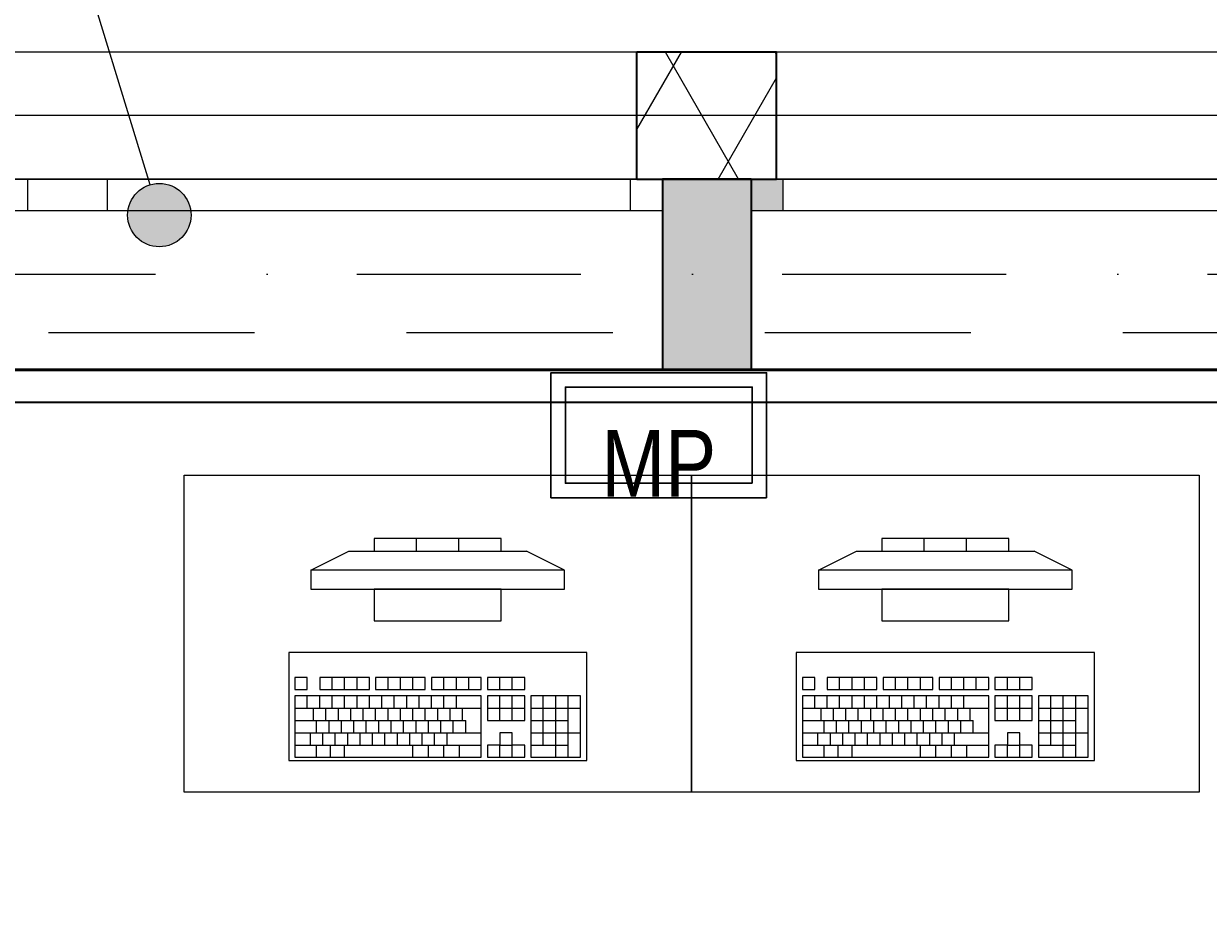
# Model space of a CAD drawing. Header units: millimetres. Extents: x 82175 to 237000, y 24756 to 471700.
# Tile 203 of 256: x 103223 to 105091, y 385392 to 386776. Entities that reach past the tile are written whole.
import ezdxf

# ---------------------------------------------------------------- set-up
doc = ezdxf.new("R2010")
doc.units = ezdxf.units.MM
doc.linetypes.add('Kropki i Kreski', pattern=[6.702778, 3.527778, -1.763889, 0, -1.411111])
doc.linetypes.add('Przerywana', pattern=[5.644444, 2.822222, -2.822222])
doc.layers.add('!! kanał podpoaraperowy z gniazdami', color=6, linetype='Continuous', lineweight=35)
doc.layers.add('\xa0♦elektryczne', color=1, linetype='Continuous', lineweight=30)
for name, color, linetype in [('#EL - Teletechnika', 3, 'Continuous'), ('- A - ocieplenie', 8, 'Continuous'), ('2D - Rysunki i Obrazki', 8, 'Continuous'), ('Konstrukcja - Siatka mod', 8, 'Continuous'), ('Konstrukcja - Stropy', 8, 'Continuous'), ('Konstrukcja - Ściany zewnętrzne', 8, 'Continuous'), ('Okna Archicada', 8, 'Continuous'), ('Wnętrze - Umeblowanie', 8, 'Continuous')]:
    doc.layers.add(name, color=color, linetype=linetype)
doc.styles.get("Standard").update_dxf_attribs({"font": 'arial.ttf'})

# ---------------------------------------------------------------- blocks, each defined once
blk = doc.blocks.new('MP1')
at = {"layer": '#EL - Teletechnika', "color": 1, "lineweight": 30}
blk.add_lwpolyline([(170, 0), (-170, 0), (-170, 197.2), (170, 197.2)], close=True, dxfattribs=at)
at = {"layer": '#EL - Teletechnika', "color": 7, "lineweight": 30}
blk.add_lwpolyline([(147.2, 22.8), (-147.2, 22.8), (-147.2, 174.4), (147.2, 174.4)], close=True, dxfattribs=at)
at = {"layer": '#EL - Teletechnika', "color": 1, "insert": (0, 54.2), "char_height": 12.023, "attachment_point": 5, "line_spacing_factor": 0.4}
blk.add_mtext('\\fArial Narrow|b0|i0;{\\H8.7679950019x;\\A1;MP}\\A1;\\fTahoma|b1|i0|c238;\\P', dxfattribs=at)

msp = doc.modelspace()

# ---------------------------------------------------------------- hatches: boundary and pattern name
at = {"layer": '- A - ocieplenie', "linetype": 'Continuous', "lineweight": 13}
h = msp.add_hatch(dxfattribs=at)
h.set_pattern_fill('Izolacja_miękka_0002', color=8, style=0, pattern_type=2)
h.set_pattern_definition([(60, (-135208.59, 662558.78), (-129.90381, 75), []), (120, (-135208.59, 662558.78), (129.90381, 75), [])])
h.paths.add_polyline_path([(104190, 386731), (104190, 386531), (104410, 386531), (104410, 386731)])
at = {"linetype": 'Continuous', "lineweight": 13}
msp.add_hatch(color=8, dxfattribs=at).paths.add_polyline_path([(103387.1, 386474.1), (103390.9, 386454.9), (103401.8, 386438.7), (103418, 386427.9), (103437.1, 386424.1), (103456.2, 386427.9), (103472.5, 386438.7), (103483.3, 386454.9), (103487.1, 386474.1), (103483.3, 386493.2), (103472.5, 386509.4), (103456.2, 386520.3), (103437.1, 386524.1), (103418, 386520.3), (103401.8, 386509.4), (103390.9, 386493.2)])
at = {"layer": 'Konstrukcja - Ściany zewnętrzne', "linetype": 'Continuous', "lineweight": 13}
msp.add_hatch(color=8, dxfattribs=at).paths.add_polyline_path([(104370, 386531), (104230, 386531), (104230, 386231), (104370, 386231)])
at = {"layer": 'Okna Archicada', "linetype": 'Continuous', "lineweight": 13}
msp.add_hatch(color=8, dxfattribs=at).paths.add_polyline_path([(104370, 386531), (104370, 386481), (104420, 386481), (104420, 386531)])

# ---------------------------------------------------------------- linework, layer by layer
at = {"layer": '!! kanał podpoaraperowy z gniazdami'}
msp.add_lwpolyline([(107142.6, 386229), (95620.3, 386229), (95620.3, 386179), (107142.6, 386179)], close=True, dxfattribs=at)
at = {"layer": '- A - ocieplenie', "color": 8, "linetype": 'Continuous', "lineweight": 35, "ltscale": 100}
for p, q in [((104190, 386681), (104190, 386731)), ((104410, 386681), (104410, 386731)), ((104190, 386531), (104190, 386681)), ((104410, 386531), (104410, 386681))]:
    msp.add_line(p, q, dxfattribs=at)
at = {"layer": '- A - ocieplenie', "color": 8, "linetype": 'Continuous', "lineweight": 35, "ltscale": 100, "flags": 128}
for points in [[(104410, 386731), (104190, 386731)], [(104190, 386531), (104410, 386531)]]:
    msp.add_lwpolyline(points, dxfattribs=at)
at = {"color": 8, "linetype": 'Continuous', "lineweight": 13, "ltscale": 100}
msp.add_line((103422.5, 386521.9), (103157.5, 387387.8), dxfattribs=at)
msp.add_circle((103437.1, 386474.1), 50, dxfattribs=at)
at = {"layer": '2D - Rysunki i Obrazki', "color": 8, "linetype": 'Continuous', "lineweight": 13, "ltscale": 100}
msp.add_line((121960, 386631), (95620.2, 386631), dxfattribs=at)
at = {"layer": 'Konstrukcja - Siatka mod', "color": 8, "linetype": 'Kropki i Kreski', "lineweight": 13, "ltscale": 100}
msp.add_line((93022.5, 386381), (122467, 386381), dxfattribs=at)
at = {"layer": 'Konstrukcja - Stropy', "color": 8, "linetype": 'Continuous', "lineweight": 13, "ltscale": 100, "flags": 128}
for points in [[(95890.2, 388091), (119390, 388091), (119390, 386531), (95890.2, 386531)], [(122160, 386231), (95620, 386231), (95620, 383629.8), (95620, 380812.4), (95620, 378499), (95620, 373751), (107140, 373751), (107140, 378801), (110440, 378801), (110440, 373751), (122160, 373751)]]:
    msp.add_lwpolyline(points, close=True, dxfattribs=at)
at = {"layer": 'Konstrukcja - Stropy', "color": 8, "linetype": 'Przerywana', "lineweight": 13, "ltscale": 100, "flags": 128}
for points in [[(119390, 387941), (119390, 386288.6), (96865.2, 386288.6), (96865.2, 387941)], [(113169.9, 387430.4), (113169.9, 386288.6), (96865.2, 386288.6), (96865.2, 387430.4)]]:
    msp.add_lwpolyline(points, close=True, dxfattribs=at)
at = {"layer": 'Konstrukcja - Ściany zewnętrzne', "color": 8, "linetype": 'Continuous', "lineweight": 35, "ltscale": 100}
for p, q in [((104230, 386531), (104230, 386481)), ((104370, 386531), (104370, 386481)), ((104230, 386481), (104230, 386231)), ((104370, 386481), (104370, 386231))]:
    msp.add_line(p, q, dxfattribs=at)
at = {"layer": 'Konstrukcja - Ściany zewnętrzne', "color": 8, "linetype": 'Continuous', "lineweight": 35, "ltscale": 100, "flags": 128}
for points in [[(104370, 386531), (104230, 386531)], [(104230, 386231), (104370, 386231)]]:
    msp.add_lwpolyline(points, dxfattribs=at)
at = {"layer": 'Okna Archicada', "color": 8, "linetype": 'Continuous', "lineweight": 13, "ltscale": 100}
for p, q in [((104190, 386731), (101550, 386731)), ((107050, 386731), (104410, 386731)), ((104230, 386531), (101510, 386531)), ((104190, 386531), (101550, 386531)), ((102510, 386531), (103230, 386531)), ((103230, 386481), (103230, 386531)), ((103230, 386531), (103305, 386531)), ((103305, 386531), (103355, 386531)), ((103355, 386531), (103355, 386481)), ((103355, 386531), (104180, 386531)), ((104180, 386481), (104180, 386531)), ((104180, 386531), (104230, 386531)), ((107090, 386531), (104370, 386531)), ((104370, 386531), (104420, 386531)), ((107050, 386531), (104410, 386531)), ((104420, 386531), (104420, 386481)), ((104420, 386531), (105245, 386531)), ((103230, 386481), (102510, 386481)), ((103305, 386481), (103230, 386481)), ((103355, 386481), (103305, 386481)), ((104180, 386481), (103355, 386481)), ((104230, 386481), (104180, 386481)), ((104420, 386481), (104370, 386481)), ((105245, 386481), (104420, 386481)), ((104230, 386231), (101510, 386231)), ((107090, 386231), (104370, 386231))]:
    msp.add_line(p, q, dxfattribs=at)
at = {"layer": 'Okna Archicada', "color": 8, "linetype": 'Continuous', "lineweight": 35, "ltscale": 100}
for p, q in [((104190, 386681), (104190, 386731)), ((104410, 386681), (104410, 386731)), ((104190, 386531), (104190, 386681)), ((104410, 386531), (104410, 386681)), ((104230, 386531), (104230, 386481)), ((104230, 386531), (104230, 386481)), ((104370, 386531), (104370, 386481)), ((104370, 386531), (104370, 386481)), ((104230, 386481), (104230, 386231)), ((104370, 386481), (104370, 386231))]:
    msp.add_line(p, q, dxfattribs=at)
at = {"layer": 'Wnętrze - Umeblowanie', "color": 8, "linetype": 'Continuous', "lineweight": 13, "ltscale": 100}
for p, q in [((103976, 385964.2), (103776, 385964.2)), ((103776, 385964.2), (103776, 385944.2)), ((103842.6, 385944.2), (103842.6, 385964.2)), ((103909.3, 385944.2), (103909.3, 385964.2)), ((103976, 385944.2), (103976, 385964.2)), ((104776, 385964.2), (104576, 385964.2)), ((104576, 385964.2), (104576, 385944.2)), ((104642.6, 385944.2), (104642.6, 385964.2)), ((104709.3, 385944.2), (104709.3, 385964.2)), ((104776, 385944.2), (104776, 385964.2)), ((103676, 385914.2), (103736, 385944.2)), ((103736, 385944.2), (104016, 385944.2)), ((103776, 385944.2), (103976, 385944.2)), ((104076, 385914.2), (104016, 385944.2)), ((104476, 385914.2), (104536, 385944.2)), ((104536, 385944.2), (104816, 385944.2)), ((104576, 385944.2), (104776, 385944.2)), ((104876, 385914.2), (104816, 385944.2)), ((104076, 385914.2), (103676, 385914.2)), ((103676, 385914.2), (103676, 385884.2)), ((104076, 385884.2), (104076, 385914.2)), ((104876, 385914.2), (104476, 385914.2)), ((104476, 385914.2), (104476, 385884.2)), ((104876, 385884.2), (104876, 385914.2)), ((103676, 385884.2), (104076, 385884.2)), ((103976, 385884.2), (103776, 385884.2)), ((103776, 385884.2), (103776, 385834.2)), ((103976, 385834.2), (103976, 385884.2)), ((104476, 385884.2), (104876, 385884.2)), ((104776, 385884.2), (104576, 385884.2)), ((104576, 385884.2), (104576, 385834.2)), ((104776, 385834.2), (104776, 385884.2)), ((103776, 385834.2), (103976, 385834.2)), ((104576, 385834.2), (104776, 385834.2)), ((103670.4, 385745.1), (103650.8, 385745.1)), ((103650.8, 385745.1), (103650.8, 385725.8)), ((103670.4, 385725.8), (103670.4, 385745.1)), ((103768.3, 385745.1), (103689.9, 385745.1)), ((103689.9, 385745.1), (103689.9, 385725.8)), ((103709.5, 385725.8), (103709.5, 385745.1)), ((103729.1, 385725.8), (103729.1, 385745.1)), ((103748.7, 385725.8), (103748.7, 385745.1)), ((103768.3, 385725.8), (103768.3, 385745.1)), ((103856.4, 385745.1), (103778.1, 385745.1)), ((103778.1, 385745.1), (103778.1, 385725.8)), ((103797.6, 385725.8), (103797.6, 385745.1)), ((103817.2, 385725.8), (103817.2, 385745.1)), ((103836.8, 385725.8), (103836.8, 385745.1)), ((103856.4, 385725.8), (103856.4, 385745.1)), ((103944.5, 385745.1), (103866.2, 385745.1)), ((103866.2, 385745.1), (103866.2, 385725.8)), ((103885.8, 385725.8), (103885.8, 385745.1)), ((103905.4, 385725.8), (103905.4, 385745.1)), ((103924.9, 385725.8), (103924.9, 385745.1)), ((103944.5, 385725.8), (103944.5, 385745.1)), ((104013.1, 385745.1), (103954.3, 385745.1)), ((103954.3, 385745.1), (103954.3, 385725.8)), ((103973.9, 385725.8), (103973.9, 385745.1)), ((103993.5, 385725.8), (103993.5, 385745.1)), ((104013.1, 385725.8), (104013.1, 385745.1)), ((104470.4, 385745.1), (104450.8, 385745.1)), ((104450.8, 385745.1), (104450.8, 385725.8)), ((104470.4, 385725.8), (104470.4, 385745.1)), ((104568.3, 385745.1), (104489.9, 385745.1)), ((104489.9, 385745.1), (104489.9, 385725.8)), ((104509.5, 385725.8), (104509.5, 385745.1)), ((104529.1, 385725.8), (104529.1, 385745.1)), ((104548.7, 385725.8), (104548.7, 385745.1)), ((104568.3, 385725.8), (104568.3, 385745.1)), ((104656.4, 385745.1), (104578.1, 385745.1)), ((104578.1, 385745.1), (104578.1, 385725.8)), ((104597.6, 385725.8), (104597.6, 385745.1)), ((104617.2, 385725.8), (104617.2, 385745.1)), ((104636.8, 385725.8), (104636.8, 385745.1)), ((104656.4, 385725.8), (104656.4, 385745.1)), ((104744.5, 385745.1), (104666.2, 385745.1)), ((104666.2, 385745.1), (104666.2, 385725.8)), ((104685.8, 385725.8), (104685.8, 385745.1)), ((104705.4, 385725.8), (104705.4, 385745.1)), ((104724.9, 385725.8), (104724.9, 385745.1)), ((104744.5, 385725.8), (104744.5, 385745.1)), ((104813.1, 385745.1), (104754.3, 385745.1)), ((104754.3, 385745.1), (104754.3, 385725.8)), ((104773.9, 385725.8), (104773.9, 385745.1)), ((104793.5, 385725.8), (104793.5, 385745.1)), ((104813.1, 385725.8), (104813.1, 385745.1)), ((103650.8, 385725.8), (103670.4, 385725.8)), ((103689.9, 385725.8), (103768.3, 385725.8)), ((103778.1, 385725.8), (103856.4, 385725.8)), ((103866.2, 385725.8), (103944.5, 385725.8)), ((103954.3, 385725.8), (104013.1, 385725.8)), ((104450.8, 385725.8), (104470.4, 385725.8)), ((104489.9, 385725.8), (104568.3, 385725.8)), ((104578.1, 385725.8), (104656.4, 385725.8)), ((104666.2, 385725.8), (104744.5, 385725.8)), ((104754.3, 385725.8), (104813.1, 385725.8)), ((103944.5, 385716.1), (103650.8, 385716.1)), ((103650.8, 385716.1), (103650.8, 385619.1)), ((103670.4, 385696.7), (103670.4, 385716.1)), ((103689.9, 385696.7), (103689.9, 385716.1)), ((103709.5, 385696.7), (103709.5, 385716.1)), ((103729.1, 385696.7), (103729.1, 385716.1)), ((103748.7, 385696.7), (103748.7, 385716.1)), ((103768.3, 385696.7), (103768.3, 385716.1)), ((103787.9, 385696.7), (103787.9, 385716.1)), ((103807.4, 385696.7), (103807.4, 385716.1)), ((103827, 385696.7), (103827, 385716.1)), ((103846.6, 385696.7), (103846.6, 385716.1)), ((103866.2, 385696.7), (103866.2, 385716.1)), ((103885.8, 385696.7), (103885.8, 385716.1)), ((103905.4, 385696.7), (103905.4, 385716.1)), ((103944.5, 385619.1), (103944.5, 385716.1)), ((104013.1, 385716.1), (103954.3, 385716.1)), ((103954.3, 385716.1), (103954.3, 385677.3)), ((103973.9, 385677.3), (103973.9, 385716.1)), ((103993.5, 385677.3), (103993.5, 385716.1)), ((104013.1, 385677.3), (104013.1, 385716.1)), ((104101.2, 385716.1), (104022.9, 385716.1)), ((104022.9, 385716.1), (104022.9, 385619.1)), ((104042.4, 385638.5), (104042.4, 385716.1)), ((104062, 385619.1), (104062, 385716.1)), ((104081.6, 385619.1), (104081.6, 385716.1)), ((104101.2, 385619.1), (104101.2, 385716.1)), ((104744.5, 385716.1), (104450.8, 385716.1)), ((104450.8, 385716.1), (104450.8, 385619.1)), ((104470.4, 385696.7), (104470.4, 385716.1)), ((104489.9, 385696.7), (104489.9, 385716.1)), ((104509.5, 385696.7), (104509.5, 385716.1)), ((104529.1, 385696.7), (104529.1, 385716.1)), ((104548.7, 385696.7), (104548.7, 385716.1)), ((104568.3, 385696.7), (104568.3, 385716.1)), ((104587.9, 385696.7), (104587.9, 385716.1)), ((104607.4, 385696.7), (104607.4, 385716.1)), ((104627, 385696.7), (104627, 385716.1)), ((104646.6, 385696.7), (104646.6, 385716.1)), ((104666.2, 385696.7), (104666.2, 385716.1)), ((104685.8, 385696.7), (104685.8, 385716.1)), ((104705.4, 385696.7), (104705.4, 385716.1)), ((104744.5, 385619.1), (104744.5, 385716.1)), ((104813.1, 385716.1), (104754.3, 385716.1)), ((104754.3, 385716.1), (104754.3, 385677.3)), ((104773.9, 385677.3), (104773.9, 385716.1)), ((104793.5, 385677.3), (104793.5, 385716.1)), ((104813.1, 385677.3), (104813.1, 385716.1)), ((104901.2, 385716.1), (104822.9, 385716.1)), ((104822.9, 385716.1), (104822.9, 385619.1)), ((104842.4, 385638.5), (104842.4, 385716.1)), ((104862, 385619.1), (104862, 385716.1)), ((104881.6, 385619.1), (104881.6, 385716.1)), ((104901.2, 385619.1), (104901.2, 385716.1)), ((103650.8, 385696.7), (103944.5, 385696.7)), ((103680.1, 385677.3), (103680.1, 385696.7)), ((103699.7, 385677.3), (103699.7, 385696.7)), ((103719.3, 385677.3), (103719.3, 385696.7)), ((103738.9, 385677.3), (103738.9, 385696.7)), ((103758.5, 385677.3), (103758.5, 385696.7)), ((103778.1, 385677.3), (103778.1, 385696.7)), ((103797.6, 385677.3), (103797.6, 385696.7)), ((103817.2, 385677.3), (103817.2, 385696.7)), ((103836.8, 385677.3), (103836.8, 385696.7)), ((103856.4, 385677.3), (103856.4, 385696.7)), ((103876, 385677.3), (103876, 385696.7)), ((103895.6, 385677.3), (103895.6, 385696.7)), ((103915.1, 385677.3), (103915.1, 385696.7)), ((103954.3, 385696.7), (104013.1, 385696.7)), ((104022.9, 385696.7), (104101.2, 385696.7)), ((104450.8, 385696.7), (104744.5, 385696.7)), ((104480.1, 385677.3), (104480.1, 385696.7)), ((104499.7, 385677.3), (104499.7, 385696.7)), ((104519.3, 385677.3), (104519.3, 385696.7)), ((104538.9, 385677.3), (104538.9, 385696.7)), ((104558.5, 385677.3), (104558.5, 385696.7)), ((104578.1, 385677.3), (104578.1, 385696.7)), ((104597.6, 385677.3), (104597.6, 385696.7)), ((104617.2, 385677.3), (104617.2, 385696.7)), ((104636.8, 385677.3), (104636.8, 385696.7)), ((104656.4, 385677.3), (104656.4, 385696.7)), ((104676, 385677.3), (104676, 385696.7)), ((104695.6, 385677.3), (104695.6, 385696.7)), ((104715.1, 385677.3), (104715.1, 385696.7)), ((104754.3, 385696.7), (104813.1, 385696.7)), ((104822.9, 385696.7), (104901.2, 385696.7)), ((103650.8, 385677.3), (103920, 385677.3)), ((103685, 385657.9), (103685, 385677.3)), ((103704.6, 385657.9), (103704.6, 385677.3)), ((103724.2, 385657.9), (103724.2, 385677.3)), ((103743.8, 385657.9), (103743.8, 385677.3)), ((103763.4, 385657.9), (103763.4, 385677.3)), ((103783, 385657.9), (103783, 385677.3)), ((103802.5, 385657.9), (103802.5, 385677.3)), ((103822.1, 385657.9), (103822.1, 385677.3)), ((103841.7, 385657.9), (103841.7, 385677.3)), ((103861.3, 385657.9), (103861.3, 385677.3)), ((103880.9, 385657.9), (103880.9, 385677.3)), ((103900.5, 385657.9), (103900.5, 385677.3)), ((103920, 385657.9), (103920, 385677.3)), ((103954.3, 385677.3), (104013.1, 385677.3)), ((104022.9, 385677.3), (104081.6, 385677.3)), ((104450.8, 385677.3), (104720, 385677.3)), ((104485, 385657.9), (104485, 385677.3)), ((104504.6, 385657.9), (104504.6, 385677.3)), ((104524.2, 385657.9), (104524.2, 385677.3)), ((104543.8, 385657.9), (104543.8, 385677.3)), ((104563.4, 385657.9), (104563.4, 385677.3)), ((104583, 385657.9), (104583, 385677.3)), ((104602.5, 385657.9), (104602.5, 385677.3)), ((104622.1, 385657.9), (104622.1, 385677.3)), ((104641.7, 385657.9), (104641.7, 385677.3)), ((104661.3, 385657.9), (104661.3, 385677.3)), ((104680.9, 385657.9), (104680.9, 385677.3)), ((104700.5, 385657.9), (104700.5, 385677.3)), ((104720, 385657.9), (104720, 385677.3)), ((104754.3, 385677.3), (104813.1, 385677.3)), ((104822.9, 385677.3), (104881.6, 385677.3)), ((103650.8, 385657.9), (103944.5, 385657.9)), ((103675.2, 385638.5), (103675.2, 385657.9)), ((103694.8, 385638.5), (103694.8, 385657.9)), ((103714.4, 385638.5), (103714.4, 385657.9)), ((103734, 385638.5), (103734, 385657.9)), ((103753.6, 385638.5), (103753.6, 385657.9)), ((103773.2, 385638.5), (103773.2, 385657.9)), ((103792.7, 385638.5), (103792.7, 385657.9)), ((103812.3, 385638.5), (103812.3, 385657.9)), ((103831.9, 385638.5), (103831.9, 385657.9)), ((103851.5, 385638.5), (103851.5, 385657.9)), ((103871.1, 385638.5), (103871.1, 385657.9)), ((103890.7, 385638.5), (103890.7, 385657.9)), ((103993.5, 385657.9), (103973.9, 385657.9)), ((103973.9, 385657.9), (103973.9, 385638.5)), ((103993.5, 385638.5), (103993.5, 385657.9)), ((104022.9, 385657.9), (104101.2, 385657.9)), ((104450.8, 385657.9), (104744.5, 385657.9)), ((104475.2, 385638.5), (104475.2, 385657.9)), ((104494.8, 385638.5), (104494.8, 385657.9)), ((104514.4, 385638.5), (104514.4, 385657.9)), ((104534, 385638.5), (104534, 385657.9)), ((104553.6, 385638.5), (104553.6, 385657.9)), ((104573.2, 385638.5), (104573.2, 385657.9)), ((104592.7, 385638.5), (104592.7, 385657.9)), ((104612.3, 385638.5), (104612.3, 385657.9)), ((104631.9, 385638.5), (104631.9, 385657.9)), ((104651.5, 385638.5), (104651.5, 385657.9)), ((104671.1, 385638.5), (104671.1, 385657.9)), ((104690.7, 385638.5), (104690.7, 385657.9)), ((104793.5, 385657.9), (104773.9, 385657.9)), ((104773.9, 385657.9), (104773.9, 385638.5)), ((104793.5, 385638.5), (104793.5, 385657.9)), ((104822.9, 385657.9), (104901.2, 385657.9)), ((103650.8, 385638.5), (103944.5, 385638.5)), ((103685, 385619.1), (103685, 385638.5)), ((103707.1, 385619.1), (103707.1, 385638.5)), ((103729.1, 385619.1), (103729.1, 385638.5)), ((103836.8, 385619.1), (103836.8, 385638.5)), ((103861.3, 385619.1), (103861.3, 385638.5)), ((103885.8, 385619.1), (103885.8, 385638.5)), ((103910.2, 385619.1), (103910.2, 385638.5)), ((103973.9, 385638.5), (103954.3, 385638.5)), ((103954.3, 385638.5), (103954.3, 385619.1)), ((103973.9, 385619.1), (103973.9, 385638.5)), ((103973.9, 385638.5), (103993.5, 385638.5)), ((104013.1, 385638.5), (103993.5, 385638.5)), ((103993.5, 385619.1), (103993.5, 385638.5)), ((104013.1, 385619.1), (104013.1, 385638.5)), ((104022.9, 385638.5), (104081.6, 385638.5)), ((104450.8, 385638.5), (104744.5, 385638.5)), ((104485, 385619.1), (104485, 385638.5)), ((104507.1, 385619.1), (104507.1, 385638.5)), ((104529.1, 385619.1), (104529.1, 385638.5)), ((104636.8, 385619.1), (104636.8, 385638.5)), ((104661.3, 385619.1), (104661.3, 385638.5)), ((104685.8, 385619.1), (104685.8, 385638.5)), ((104710.2, 385619.1), (104710.2, 385638.5)), ((104773.9, 385638.5), (104754.3, 385638.5)), ((104754.3, 385638.5), (104754.3, 385619.1)), ((104773.9, 385619.1), (104773.9, 385638.5)), ((104773.9, 385638.5), (104793.5, 385638.5)), ((104813.1, 385638.5), (104793.5, 385638.5)), ((104793.5, 385619.1), (104793.5, 385638.5)), ((104813.1, 385619.1), (104813.1, 385638.5)), ((104822.9, 385638.5), (104881.6, 385638.5)), ((103650.8, 385619.1), (103944.5, 385619.1)), ((103954.3, 385619.1), (104013.1, 385619.1)), ((104022.9, 385619.1), (104101.2, 385619.1)), ((104450.8, 385619.1), (104744.5, 385619.1)), ((104754.3, 385619.1), (104813.1, 385619.1)), ((104822.9, 385619.1), (104901.2, 385619.1))]:
    msp.add_line(p, q, dxfattribs=at)
at = {"layer": 'Wnętrze - Umeblowanie', "color": 8, "linetype": 'Continuous', "lineweight": 13, "ltscale": 100, "flags": 128}
for points in [[(103476, 386064.2), (104276, 386064.2), (104276, 385564.2), (103476, 385564.2)], [(104276, 386064.2), (105076, 386064.2), (105076, 385564.2), (104276, 385564.2)], [(103641, 385784.2), (103641, 385614.2), (104111, 385614.2), (104111, 385784.2)], [(104441, 385784.2), (104441, 385614.2), (104911, 385614.2), (104911, 385784.2)]]:
    msp.add_lwpolyline(points, close=True, dxfattribs=at)

# ---------------------------------------------------------------- block references
at = {"layer": '\xa0♦elektryczne'}
msp.add_blockref('MP1', (104224.4, 386028.4), dxfattribs=at)

doc.saveas('drawing.dxf')
